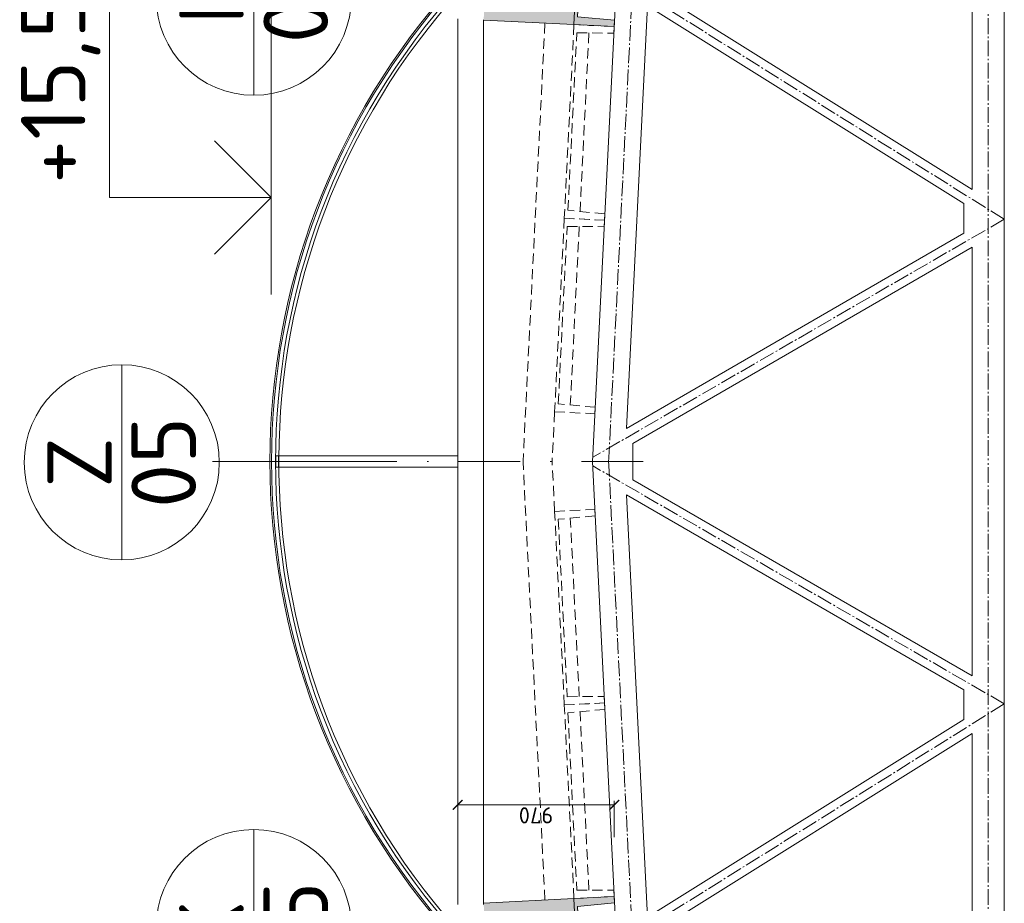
# Model space of a CAD drawing. Header units: millimetres. Extents: x -29085 to 3627694, y -159961 to 2281735.
# Tile 47 of 229: x 115777 to 121874, y 163848 to 169319. Entities that reach past the tile are written whole.
import ezdxf
from ezdxf.enums import TextEntityAlignment as Align

# ---------------------------------------------------------------- set-up
doc = ezdxf.new("R2010")
doc.units = ezdxf.units.MM
for name, pattern in [('AM_DIN_G_W050', [13.75, 9.75, -1.5, 1, -1.5]), ('CENTERX2', [101.6, 63.5, -12.7, 12.7, -12.7]), ('DASHDOT', [25.4, 12.7, -6.35, 0, -6.35]), ('HIDDEN', [9.525, 6.35, -3.175])]:
    doc.linetypes.add(name, pattern=pattern)
for name, color, linetype, lineweight in [('A99_N_kce-pohl', 1, 'Continuous', 9), ('A99_N_kce-rez-sil', 6, 'Continuous', 18), ('A99_N_koty-200', 5, 'Continuous', 5), ('A99_N_koty-200-vysk', 6, 'Continuous', 9), ('A99_N_znaceni 200', 5, 'Continuous', 5), ('A99_S_kce-pohl', 7, 'Continuous', 5), ('A99_S_kce-rez-sil', 7, 'Continuous', 15), ('A99_S_kce-rez-ten', 7, 'Continuous', 9), ('A99_S_osy', 1, 'CENTERX2', 5), ('A99_S_sraf', 252, 'Continuous', 9)]:
    doc.layers.add(name, color=color, linetype=linetype, lineweight=lineweight)
doc.styles.add('A99_kota', font='isocpeur.ttf', dxfattribs={"height": 2})
doc.styles.add('A99_popis', font='isocpeur.ttf')
doc.dimstyles.new('A99_kota_200 new', dxfattribs={"dimscale": 200, "dimtxt": 2, "dimasz": 1.2, "dimexe": 0.5, "dimexo": 1.5, "dimgap": 0.3, "dimtad": 1, "dimdec": 0, "dimzin": 3, "dimdsep": 46, "dimtxsty": 'A99_kota', "dimblk": 'ARCHTICK', "dimcen": 2.5, "dimazin": 2, "dimtfac": 0.75, "dimtdec": 0, "dimtmove": 2, "dimatfit": 0, "dimfxl": 4, "dimfxlon": 1, "dimtolj": 1, "dimtzin": 0, "dimlwd": 5, "dimlwe": 5, "dimarcsym": 0})
pattern_1 = [(135, (122783.95, 111373.25), (-35.35534, -35.35534), []), (135, (122783.95, 111387.394), (-35.35534, -35.35534), []), (135, (122783.95, 111415.68), (-49.497475, -21.213203), [20, -10, 0, -10])]

# ---------------------------------------------------------------- blocks, each defined once
blk = doc.blocks.new('*U31')
at = {"color": 0, "linetype": 'ByBlock', "lineweight": -2}
blk.add_line((-3, 0), (7, 0), dxfattribs=at)
for points in [[(0, 0), (0, 5), (0, 5), (9.7, 5)], [(-1.75, 1.75), (0, 0), (1.75, 1.75)]]:
    blk.add_lwpolyline(points, dxfattribs=at)
at = {"color": 0, "linetype": 'ByBlock', "lineweight": -2, "style": 'A99_kota'}
blk.add_attdef('VYSKA', text='', height=2, dxfattribs=at).set_placement((9.2, 7.75), align=Align.TOP_RIGHT)
blk.add_attdef('POPIS_001', (9.2, 2.5), '', height=2, dxfattribs=at)
blk = doc.blocks.new('_ArchTick')
at = {"color": 0, "linetype": 'ByBlock', "const_width": 0.15}
blk.add_lwpolyline([(-0.5, -0.5), (0.5, 0.5)], dxfattribs=at)
blk = doc.blocks.new('*D178')
at = {"layer": 'A99_N_koty-200', "color": 0, "linetype": 'Continuous', "lineweight": 5, "ltscale": 10, "transparency": 16777216}
for p, q in [((118489, 164257.8), (118489, 164482.8)), ((118489, 164457.8), (119458.8, 164457.8)), ((119458.8, 164257.8), (119458.8, 164482.8))]:
    blk.add_line(p, q, dxfattribs=at)
at = {"layer": 'Defpoints', "color": 0, "linetype": 'Continuous', "ltscale": 10, "transparency": 16777216}
for p in [(119458.8, 164457.8), (119458.8, 163890.4), (118489, 163858.3)]:
    blk.add_point(p, dxfattribs=at)
at = {"layer": 'A99_N_koty-200', "color": 0, "linetype": 'Continuous', "lineweight": 5, "ltscale": 10, "transparency": 16777216, "xscale": 60, "yscale": 60, "zscale": 60}
for p, rotation in [((118489, 164457.8), 179.9999999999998), ((119458.8, 164457.8), 359.9999999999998)]:
    blk.add_blockref('_ArchTick', p, dxfattribs=dict(at, rotation=rotation))
at = {"layer": 'A99_N_koty-200', "color": 0, "linetype": 'Continuous', "lineweight": 0, "ltscale": 10, "transparency": 16777216, "insert": (118973.9, 164392.8), "char_height": 100, "attachment_point": 5, "rotation": 180, "style": 'A99_kota'}
blk.add_mtext('\\A1;970', dxfattribs=at)
blk = doc.blocks.new('*U28')
at = {"color": 0, "linetype": 'ByBlock'}
blk.add_line((-3.02, 0), (3.02, 0), dxfattribs=at)
blk.add_circle((0, 0), 3.02, dxfattribs=at)
at = {"color": 0, "linetype": 'ByBlock', "style": 'A99_popis'}
for tag, p in [('KATEGORIE', (0, 1.31)), ('PRVEK', (0, -1.298))]:
    blk.add_attdef(tag, text='', height=2, dxfattribs=at).set_placement(p, align=Align.MIDDLE_CENTER)

msp = doc.modelspace()

# ---------------------------------------------------------------- hatches: boundary and pattern name
at = {"layer": 'A99_S_sraf', "lineweight": 0, "transparency": 33554687}
h = msp.add_hatch(dxfattribs=at)
h.set_pattern_fill('ZELEZOBETON', color=256, scale=10)
h.set_pattern_definition(pattern_1)
h.paths.add_polyline_path([(119508.5, 175281.1), (119569.5, 175278.1), (119707, 175271.2), (119758.2, 175268.6), (119756.2, 175228.7), (119526, 175230.2), (119471.1, 174131.6), (119700.3, 174110.1), (119696.3, 174030.2), (119466.1, 174031.7), (119411.3, 172933), (119640.4, 172911.6), (119636.4, 172831.7), (119406.3, 172833.2), (119351.4, 171734.5), (119580.4, 171713.1), (119576.4, 171633.2), (119346.4, 171634.7), (119291.5, 170536), (119520.7, 170514.6), (119516.5, 170434.7), (119286.5, 170436.2), (119231.6, 169337.5), (119460.6, 169316.1), (119458.6, 169276.1), (118649.9, 169316.5), (118654.3, 169406.4), (119219.1, 169488.3)])
h = msp.add_hatch(dxfattribs=at)
h.set_pattern_fill('ZELEZOBETON', color=256, scale=10)
h.set_pattern_definition(pattern_1)
h.paths.add_polyline_path([(119508.5, 157885.4), (119569.5, 157888.4), (119707, 157895.3), (119758.2, 157897.9), (119756.2, 157937.8), (119526, 157936.3), (119471.1, 159035), (119700.3, 159056.4), (119696.3, 159136.3), (119466.1, 159134.8), (119411.3, 160233.5), (119640.4, 160254.9), (119636.4, 160334.8), (119406.3, 160333.3), (119351.4, 161432), (119580.4, 161453.4), (119576.4, 161533.3), (119346.4, 161531.8), (119291.5, 162630.5), (119520.7, 162651.9), (119516.5, 162731.8), (119286.5, 162730.3), (119231.6, 163829), (119460.6, 163850.4), (119458.6, 163890.4), (118649.9, 163850), (118654.3, 163760.1), (119219.1, 163678.2)])

# ---------------------------------------------------------------- linework, layer by layer
at = {"layer": 'A99_N_kce-pohl', "lineweight": 5}
for points in [[(118489, 169323.8), (118489, 166583.3)], [(117379, 166618.3), (118489, 166618.3)], [(118489, 163840.8), (118489, 166583.3)], [(117379, 166548.3), (118489, 166548.3)]]:
    msp.add_lwpolyline(points, dxfattribs=at)
at = {"layer": 'A99_N_kce-pohl', "linetype": 'Continuous', "lineweight": 5}
for radius, start, end in [(4410, 137.90791, 222.09209), (4355, 137.90451, 221.56924)]:
    msp.add_arc((121736.5, 166583.3), radius, start, end, dxfattribs=at)
at = {"layer": 'A99_N_kce-rez-sil', "color": 1, "lineweight": 9}
msp.add_lwpolyline([(117364, 166548.3), (117379, 166548.3), (117379, 166618.3), (117364, 166618.3)], close=True, dxfattribs=at)
at = {"layer": 'A99_N_kce-rez-sil', "color": 1, "linetype": 'Continuous', "lineweight": 5}
for radius, start, end in [(4400, 137.90791, 222.09209), (4375, 137.90603, 222.09397)]:
    msp.add_arc((121736.5, 166583.3), radius, start, end, dxfattribs=at)
at = {"layer": 'A99_N_znaceni 200', "lineweight": 5}
msp.add_lwpolyline([(117012.9, 166583.3), (117794, 166583.3)], dxfattribs=at)
at = {"layer": 'A99_S_kce-pohl', "lineweight": 5}
for points in [[(119324, 166583.3), (119774, 175583.3)], [(121874, 166583.3), (121874, 174277.9)], [(121674, 168267.2), (121674, 170899.3)], [(121674, 168267.2), (119719.5, 169488.7)], [(121624, 168180.5), (119665.3, 169404.7)], [(121624, 167996.5), (121624, 168180.5)], [(121624, 167996.5), (119534.5, 166788.4)], [(121674, 167909.9), (119574, 166695.7)], [(121674, 166583.3), (121674, 167909.9)], [(119574, 166583.3), (119574, 166695.7)], [(119324, 166583.3), (119774, 157583.3)], [(119574, 166583.3), (119574, 166470.8)], [(121674, 166583.3), (121674, 165256.6)], [(121874, 166583.3), (121874, 158888.6)], [(121674, 165256.6), (119574, 166470.8)], [(119534.5, 166378.1), (119665.3, 163761.8)], [(121624, 165170), (119534.5, 166378.1)], [(121624, 165170), (121624, 164986)], [(121624, 164986), (119665.3, 163761.8)], [(121674, 164899.3), (119719.5, 163677.8)], [(121674, 164899.3), (121674, 162267.2)]]:
    msp.add_lwpolyline(points, dxfattribs=at)
at = {"layer": 'A99_S_kce-pohl', "color": 253, "linetype": 'AM_DIN_G_W050', "lineweight": 0, "ltscale": 10}
for points in [[(119423.8, 166578.3), (119873.8, 175578.3)], [(121774, 174277.9), (121774, 174277.9), (121774, 166583.3)], [(121874, 168083.3), (119474, 169583.3)], [(121874, 168083.3), (119325.3, 166609.7)], [(119423.8, 166588.2), (119873.8, 157588.2)], [(121774, 158888.6), (121774, 158888.6), (121774, 166583.3)], [(121874, 165083.3), (119325.3, 166556.8)], [(121874, 165083.3), (119474, 163583.3)]]:
    msp.add_lwpolyline(points, dxfattribs=at)
at = {"layer": 'A99_S_kce-rez-sil', "lineweight": 13}
for points in [[(119518.7, 170474.6), (119516.7, 170434.7), (119286.5, 170436.2), (119231.6, 169337.5), (119460.8, 169316.1), (119458.8, 169276.1), (119209.2, 169288.6)], [(118649.9, 169316.5), (119209.2, 169288.6)], [(119518.7, 162691.9), (119516.7, 162731.8), (119286.5, 162730.3), (119231.6, 163829), (119460.8, 163850.4), (119458.8, 163890.4), (119209.2, 163877.9)], [(118649.9, 163850), (119209.2, 163877.9)]]:
    msp.add_lwpolyline(points, dxfattribs=at)
at = {"layer": 'A99_S_kce-rez-ten', "lineweight": 0}
for points in [[(119518.7, 170474.6), (119269, 170487.1), (119209.2, 169288.6), (119458.8, 169276.1), (119460.8, 169316.1), (119231.6, 169337.5), (119286.5, 170436.2), (119516.7, 170434.7)], [(119518.7, 162691.9), (119269, 162679.4), (119209.2, 163877.9), (119458.8, 163890.4), (119460.8, 163850.4), (119231.6, 163829), (119286.5, 162730.3), (119516.7, 162731.8)]]:
    msp.add_lwpolyline(points, close=True, dxfattribs=at)
at = {"layer": 'A99_S_kce-rez-ten', "lineweight": 5}
msp.add_lwpolyline([(119534.5, 166788.4), (119665.3, 169404.7)], dxfattribs=at)
at = {"layer": 'A99_S_kce-rez-ten', "lineweight": 0}
msp.add_lwpolyline([(118649, 169318.3), (118649, 163840.8)], dxfattribs=at)
at = {"layer": 'A99_S_kce-rez-ten', "linetype": 'HIDDEN', "lineweight": 0, "ltscale": 10}
for points in [[(119029.4, 169297.6), (118893.8, 166583.3)], [(119301.7, 169237.2), (119246.5, 168132)], [(119241.8, 168038.7), (119186.6, 166933.5)], [(119089.4, 166891.6), (119074, 166583.3)], [(119029.4, 163868.9), (118893.8, 166583.3)], [(119089.4, 166274.9), (119074, 166583.3)], [(119241.8, 165127.8), (119186.6, 166233)], [(119301.7, 163929.3), (119246.5, 165034.5)]]:
    msp.add_lwpolyline(points, dxfattribs=at)
for points in [[(119458.8, 169276.1), (119209.2, 169288.6), (119149.3, 168090.1), (119399, 168077.6), (119401, 168117.6), (119171.8, 168139), (119226.6, 169237.7), (119456.8, 169236.2)], [(119399, 168077.6), (119149.3, 168090.1), (119089.4, 166891.6), (119339.1, 166879.1), (119341.1, 166919.1), (119111.9, 166940.5), (119166.8, 168039.2), (119397, 168037.7)], [(119399, 165088.9), (119149.3, 165076.4), (119089.4, 166274.9), (119339.1, 166287.4), (119341.1, 166247.4), (119111.9, 166226), (119166.8, 165127.4), (119397, 165128.8)], [(119458.8, 163890.4), (119209.2, 163877.9), (119149.3, 165076.4), (119399, 165088.9), (119401, 165048.9), (119171.8, 165027.5), (119226.6, 163928.8), (119456.8, 163930.3)]]:
    msp.add_lwpolyline(points, close=True, dxfattribs=at)
at = {"layer": 'A99_S_osy', "linetype": 'DASHDOT', "lineweight": 5, "ltscale": 30}
msp.add_lwpolyline([(116969.9, 166583.3), (119657.9, 166583.3)], dxfattribs=at)

# ---------------------------------------------------------------- block references
at = {"layer": 'A99_N_koty-200-vysk', "lineweight": 5, "xscale": 200, "yscale": 200, "zscale": 200, "rotation": 90.00000000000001}
msp.add_blockref('*U31', (117334, 168218.3), dxfattribs=at).add_auto_attribs({'VYSKA': '+15,560'})
at = {"layer": 'A99_N_znaceni 200', "xscale": 200, "yscale": 200, "zscale": 200, "rotation": 90.00000000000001}
for p, values in [((117226.5, 169455.8), {'KATEGORIE': 'K', 'PRVEK': '05'}), ((116409, 166578.3), {'KATEGORIE': 'Z', 'PRVEK': '05'}), ((117226.5, 163700.8), {'KATEGORIE': 'K', 'PRVEK': '05'})]:
    msp.add_blockref('*U28', p, dxfattribs=at).add_auto_attribs(values)

# ---------------------------------------------------------------- dimensions: what is measured, and where the dimension line sits
at = {"layer": 'A99_N_koty-200', "linetype": 'Continuous', "lineweight": 0, "ltscale": 10}
dim = msp.add_linear_dim(base=(119458.8, 164457.8), p1=(118489, 163858.3), p2=(119458.8, 163890.4), angle=180, dimstyle='A99_kota_200 new', override={"dimscale": 0, "dimtix": 1, "dimtofl": 1, "dimtmove": 1, "dimatfit": 1}, dxfattribs=at)
dim.commit()
dim.dimension.update_dxf_attribs({"geometry": '*D178', "text_midpoint": (118973.9, 164392.8)})

doc.saveas('drawing.dxf')
